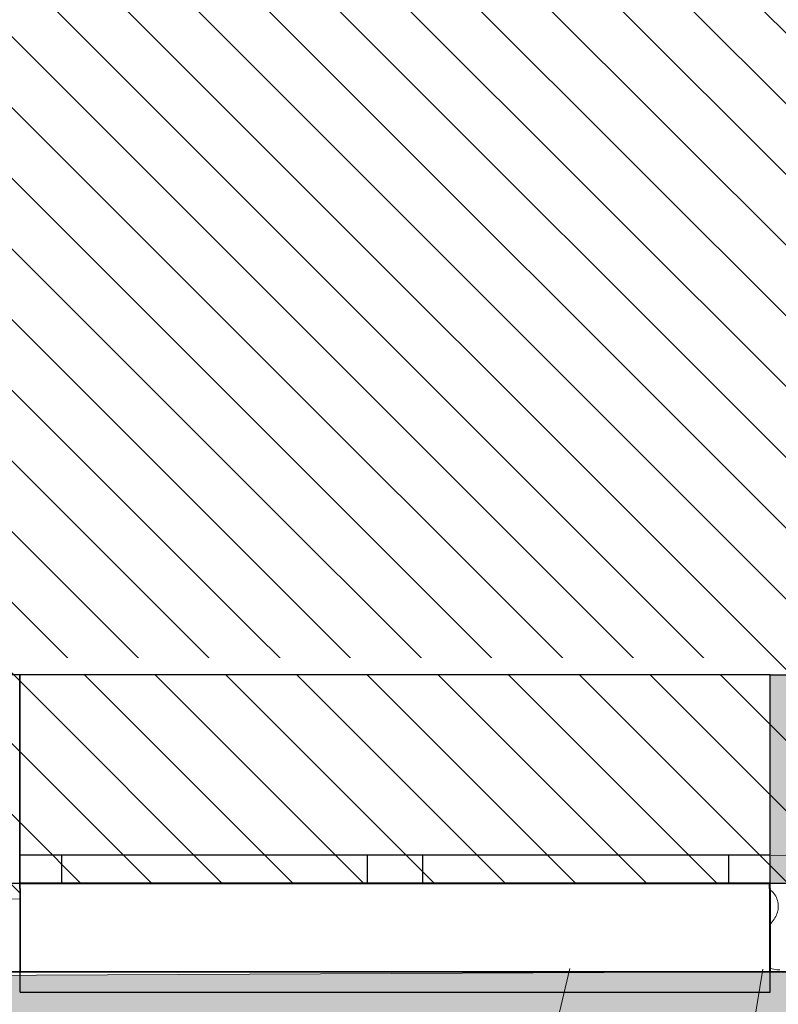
# Model space of a CAD drawing. Header units: millimetres. Extents: x -40276 to 214973, y -147941 to 35228.
# Tile 12 of 256: x -18851 to -17486, y 131 to 1904. Entities that reach past the tile are written whole.
import ezdxf

# ---------------------------------------------------------------- set-up
doc = ezdxf.new("R2010")
doc.units = ezdxf.units.MM
doc.header["$MEASUREMENT"] = 0
doc.linetypes.add('Wipeout_Contour', pattern=[1000, 0, -1000])
for name, color, linetype in [('1._POHLED ZÁPADNÍ_2_0_plochy', 7, 'Continuous'), ('1._POHLED ZÁPADNÍ_2_2D prvky - obecné', 7, 'Continuous'), ('1._POHLED ZÁPADNÍ_2_akustické prvky', 7, 'Continuous'), ('1._POHLED ZÁPADNÍ_2_Konstrukce - nosné', 7, 'Continuous'), ('1._POHLED ZÁPADNÍ_2_Nové_Konstrukce - nosné', 7, 'Continuous'), ('1._POHLED ZÁPADNÍ_2_Nové_Výplně – Řezové', 7, 'Continuous'), ('1._POHLED ZÁPADNÍ_2_Situace - terén', 7, 'Continuous'), ('1._POHLED ZÁPADNÍ_2_TZB - elektroinstalace', 7, 'Continuous'), ('1._POHLED ZÁPADNÍ_2_Výplně - Povrchové', 7, 'Continuous'), ('1._POHLED ZÁPADNÍ_2_Výplně – Řezové', 7, 'Continuous')]:
    doc.layers.add(name, color=color, linetype=linetype)
doc.linetypes.add('Elektřina - Elektrické vedení NN', pattern='A,0,[5,C.3 Koordinační situační výkres1.Shx,S=0.238095,R=0,X=0,Y=0.001199],-33,0', length=33)

# ---------------------------------------------------------------- blocks, each defined once
blk = doc.blocks.new('*X3', base_point=(-42174.7, -26223.7))
at = {"layer": '1._POHLED ZÁPADNÍ_2_Nové_Výplně – Řezové', "color": 21, "linetype": 'Continuous', "lineweight": 20, "true_color": 0xffaaaa}
for p, q in [((-17498.9, 336.6), (-17500.6, 338)), ((-17496.9, 334.8), (-17498.9, 336.6)), ((-17495, 332.8), (-17496.9, 334.8)), ((-17493.3, 330.6), (-17495, 332.8)), ((-17491.8, 328.4), (-17493.3, 330.6)), ((-17490.4, 326.1), (-17491.8, 328.4)), ((-17489.1, 323.6), (-17490.4, 326.1)), ((-17488.1, 321.1), (-17489.1, 323.6)), ((-17487.3, 318.5), (-17488.1, 321.1)), ((-17486.6, 315.9), (-17487.3, 318.5)), ((-17486.1, 313.2), (-17486.6, 315.9)), ((-17486.6, 299.7), (-17486.1, 302.4)), ((-17485.8, 310.5), (-17486.1, 313.2)), ((-17486.1, 302.4), (-17485.8, 305.1)), ((-17485.7, 307.8), (-17485.8, 310.5)), ((-17485.8, 305.1), (-17485.7, 307.8)), ((-17500.6, 275.2), (-17493.3, 285)), ((-17493.3, 285), (-17491.8, 287.2)), ((-17491.8, 287.2), (-17490.4, 289.5)), ((-17490.4, 289.5), (-17489.2, 292)), ((-17489.2, 292), (-17488.1, 294.5)), ((-17488.1, 294.5), (-17487.3, 297.1)), ((-17487.3, 297.1), (-17486.6, 299.7)), ((-17500.6, 196.6), (-17499, 195.9)), ((-17499, 195.9), (-17496.5, 195.1)), ((-17496.5, 195.1), (-17493.8, 194.4)), ((-17493.8, 194.4), (-17491.1, 193.9)), ((-17491.1, 193.9), (-17488.4, 193.6)), ((-17488.4, 193.6), (-17485.7, 193.5)), ((-17485.7, 193.5), (-17483, 193.6))]:
    blk.add_line(p, q, dxfattribs=at)

msp = doc.modelspace()

# ---------------------------------------------------------------- hatches: boundary and pattern name
at = {"layer": '1._POHLED ZÁPADNÍ_2_0_plochy', "linetype": 'Continuous', "lineweight": 0, "true_color": 0x725616}
msp.add_hatch(color=46, dxfattribs=at).paths.add_polyline_path([(-40276.1, 380), (-40276.1, -1043.7), (-26430.1, -1753.8), (-207.8, -1407.2, 0.378179), (2221.6, 744.4), (1454.6, 22244.4), (546.8, 28172), (-1346.6, 35227.5), (-3442.1, 35227.5), (-1029.2, 25664.9), (-238.4, 17796), (-239.2, 14109.2), (861.4, 14093.7), (783, 8563.1), (-240.5, 8577.6), (-242.4, 270.4), (-4572.2, 250.2), (-4572.6, 350.6), (-5872.7, 344.6), (-5872.2, 244.2), (-7761, 235.3), (-7759.9, 351.1), (-8809.8, 361.3), (-8811.1, 230.4), (-11400.3, 218.3), (-11400.4, 351.1), (-12450.4, 350.8), (-12450.3, 213.4), (-13471.2, 208.7), (-13473.3, 368.5), (-14863.3, 349.9), (-14861.3, 202.2), (-20482.2, 176), (-20484.8, 349.9), (-26651.8, 257.8), (-26680.1, 83.4), (-26744.6, -483.5), (-39550, 311.2)])
at = {"layer": '1._POHLED ZÁPADNÍ_2_0_plochy', "linetype": 'Continuous', "lineweight": 20, "true_color": 0xffaaaa}
h = msp.add_hatch(dxfattribs=at)
h.set_pattern_fill('Izolační_tvárnice_0002', color=21, style=0, pattern_type=2)
h.set_pattern_definition([(315, (-10360.18, 9405.31), (63.6396, 63.6396), [])])
h.paths.add_polyline_path([(-10906.3, 18690.2), (-10970.7, 9084.1), (-20311.4, 10009.9), (-20479.4, 269.7), (-242.3, 419.8), (-238.4, 17796)])
at = {"layer": '1._POHLED ZÁPADNÍ_2_Nové_Výplně – Řezové', "linetype": 'Continuous', "lineweight": 0, "true_color": 0xf2b2b2}
msp.add_hatch(color=9, dxfattribs=at).paths.add_polyline_path([(-18850.6, 724.7), (-18851.3, 349.7)])
at = {"layer": '1._POHLED ZÁPADNÍ_2_Výplně – Řezové', "linetype": 'Continuous', "lineweight": 13}
msp.add_hatch(color=254, dxfattribs=at).paths.add_polyline_path([(-17500.6, 349.7), (-16316.5, 349.7), (-16309.9, 724.7), (-17500.6, 724.7)])

# ---------------------------------------------------------------- linework, layer by layer
at = {"layer": '1._POHLED ZÁPADNÍ_2_0_plochy', "color": 7, "linetype": 'Continuous', "lineweight": 13, "flags": 128}
msp.add_lwpolyline([(-8811.1, 230.4), (-11400.3, 218.3), (-11400.4, 351.1), (-12450.4, 350.8), (-12450.3, 213.4), (-13471.2, 208.7), (-13473.3, 368.5), (-14863.3, 349.9), (-14861.3, 202.2), (-20482.2, 176), (-20484.8, 349.9), (-26651.8, 257.8)], dxfattribs=at)
at = {"layer": '1._POHLED ZÁPADNÍ_2_akustické prvky', "color": 1, "linetype": 'Continuous', "lineweight": 35}
msp.add_line((-18850.6, 189.7), (-20636.3, 189.7), dxfattribs=at)
at = {"layer": '1._POHLED ZÁPADNÍ_2_Konstrukce - nosné', "color": 7, "linetype": 'Continuous', "lineweight": 25}
for p, q in [((-18850.6, 399.7), (-18850.6, 724.7)), ((-17500.6, 399.7), (-17500.6, 724.7)), ((-18850.6, 349.7), (-18850.6, 399.7)), ((-17500.6, 349.7), (-17500.6, 399.7))]:
    msp.add_line(p, q, dxfattribs=at)
at = {"layer": '1._POHLED ZÁPADNÍ_2_Nové_Konstrukce - nosné', "color": 1, "linetype": 'Continuous', "lineweight": 25}
for p, q in [((-18775.6, 399.7), (-18850.6, 399.7)), ((-18225.6, 399.7), (-18775.6, 399.7)), ((-18175.6, 399.7), (-18225.6, 399.7)), ((-18125.6, 399.7), (-18175.6, 399.7)), ((-17575.6, 399.7), (-18125.6, 399.7)), ((-17500.6, 399.7), (-17575.6, 399.7)), ((-18850.6, 153.2), (-18850.6, 189.7)), ((-17500.6, 153.2), (-17500.6, 189.7)), ((-18850.6, 153.2), (-17500.6, 153.2))]:
    msp.add_line(p, q, dxfattribs=at)
at = {"layer": '1._POHLED ZÁPADNÍ_2_Situace - terén', "color": 8, "linetype": 'Continuous', "lineweight": 13, "flags": 128}
msp.add_lwpolyline([(-20481.5, 312.5), (-20481.5, 349.7), (-13608.2, 349.7)], close=True, dxfattribs=at)
at = {"layer": '1._POHLED ZÁPADNÍ_2_TZB - elektroinstalace', "color": 8, "linetype": 'Elektřina - Elektrické vedení NN', "lineweight": 20, "flags": 128}
for points in [[(-17498.6, 399.3), (-16754.5, 396.4)], [(-17860.9, 196.1), (-18017.3, -468.1), (-20676.8, -691.8), (-21145.6, -731.3), (-26476.2, -956.2), (-37523.3, -425.6), (-37481, 272.2), (-37680.4, 284.3), (-37879.7, 296.3), (-37922.5, -406.4), (-38501.5, -378.4), (-40276.1, -257.3)], [(-17883.1, 217.7), (-16383.2, 211.8)], [(-24.7, -22941.2), (-44.1, -22860.5), (-286.9, -20111.9), (-953.9, -17797.2), (-1300.1, -16374.7), (-3365.1, -14129.1), (-6534.2, -12350.7), (-14310.8, -10942.3), (-17434.3, -10569.2), (-17856.3, -10401.2), (-18171.1, -10145.6), (-17836.1, -1725.2), (-17513.4, 194.6)]]:
    msp.add_lwpolyline(points, dxfattribs=at)

# ---------------------------------------------------------------- next in the draw order: wipeouts: each hides what was drawn before it
at = {"color": 254, "linetype": 'Wipeout_Contour', "lineweight": 0, "ltscale": 72764.170866}
msp.add_wipeout([(-18850.6, 724.7), (-17501.3, 724.7), (-17501.3, 754.7), (-18850.6, 754.7)], dxfattribs=at).dxf.layer = '1._POHLED ZÁPADNÍ_2_Výplně - Povrchové'
at = {"color": 254, "linetype": 'Wipeout_Contour', "lineweight": 0, "ltscale": 72712.7726}
msp.add_wipeout([(-18850.6, 199.7), (-17501.3, 199.7), (-17501.3, 348.7), (-18850.6, 348.7)], dxfattribs=at).dxf.layer = '1._POHLED ZÁPADNÍ_2_Výplně - Povrchové'

# ---------------------------------------------------------------- next in the draw order: linework, layer by layer
at = {"layer": '1._POHLED ZÁPADNÍ_2_2D prvky - obecné', "color": 7, "linetype": 'Continuous', "lineweight": 25}
for p, q in [((-18850.6, 724.7), (-20099.9, 724.7)), ((-17500.6, 724.7), (-16309.9, 724.7)), ((-20481.5, 349.7), (-18850.6, 349.7))]:
    msp.add_line(p, q, dxfattribs=at)
at = {"layer": '1._POHLED ZÁPADNÍ_2_Konstrukce - nosné', "color": 7, "linetype": 'Continuous', "lineweight": 25}
for p, q in [((-18851.3, 499.7), (-18851.3, 724.7)), ((-18851.3, 724.7), (-18851.3, 549.7)), ((-18851.3, 499.7), (-18851.3, 724.7)), ((-18851.3, 349.7), (-18851.3, 499.7)), ((-18851.3, 499.7), (-18851.3, 349.7)), ((-18851.3, 349.7), (-18851.3, 499.7))]:
    msp.add_line(p, q, dxfattribs=at)
at = {"layer": '1._POHLED ZÁPADNÍ_2_Nové_Konstrukce - nosné', "color": 1, "linetype": 'Continuous', "lineweight": 25}
for p, q in [((-17500.6, 724.7), (-18850.6, 724.7)), ((-18850.6, 399.7), (-18850.6, 724.7)), ((-17500.6, 399.7), (-17500.6, 724.7)), ((-18850.6, 349.7), (-18850.6, 399.7)), ((-18850.6, 349.7), (-18850.6, 399.7)), ((-18775.6, 349.7), (-18775.6, 399.7)), ((-18225.6, 399.7), (-18225.6, 349.7)), ((-18125.6, 349.7), (-18125.6, 399.7)), ((-17575.6, 399.7), (-17575.6, 349.7)), ((-17500.6, 349.7), (-17500.6, 399.7)), ((-17500.6, 349.7), (-17500.6, 399.7)), ((-18851.3, 339.7), (-18851.3, 349.7)), ((-18851.3, 339.7), (-18851.3, 349.7)), ((-18851.3, 339.7), (-18851.3, 189.7)), ((-18851.3, 339.7), (-18851.3, 189.7)), ((-17500.6, 349.7), (-18850.6, 349.7)), ((-18850.6, 349.7), (-18775.6, 349.7)), ((-18850.6, 339.7), (-18850.6, 349.7)), ((-18850.6, 339.7), (-18850.6, 189.7)), ((-18775.6, 349.7), (-18225.6, 349.7)), ((-18225.6, 349.7), (-18175.6, 349.7)), ((-18175.6, 349.7), (-18125.6, 349.7)), ((-18125.6, 349.7), (-17575.6, 349.7)), ((-17575.6, 349.7), (-17500.6, 349.7))]:
    msp.add_line(p, q, dxfattribs=at)

# ---------------------------------------------------------------- next in the draw order: wipeouts: each hides what was drawn before it
at = {"color": 254, "linetype": 'Wipeout_Contour', "lineweight": 0, "ltscale": 84533.980082}
msp.add_wipeout([(-16009.9, 349.7), (-17500.6, 349.7), (-17500.6, 339.7), (-17500.6, 189.7), (-16009.9, 189.7)], dxfattribs=at).dxf.layer = '1._POHLED ZÁPADNÍ_2_Nové_Výplně – Řezové'

# ---------------------------------------------------------------- next in the draw order: linework, layer by layer
at = {"layer": '1._POHLED ZÁPADNÍ_2_2D prvky - obecné', "color": 7, "linetype": 'Continuous', "lineweight": 25}
msp.add_line((-17500.6, 349.7), (-14850.1, 349.7), dxfattribs=at)
at = {"layer": '1._POHLED ZÁPADNÍ_2_akustické prvky', "color": 1, "linetype": 'Continuous', "lineweight": 35}
msp.add_line((-14861.2, 189.3), (-17500.6, 189.7), dxfattribs=at)
at = {"layer": '1._POHLED ZÁPADNÍ_2_Nové_Konstrukce - nosné', "color": 1, "linetype": 'Continuous', "lineweight": 25}
for p, q in [((-18851.3, 349.7), (-17501.3, 349.7)), ((-17500.6, 349.7), (-18850.6, 349.7)), ((-17501.3, 339.7), (-17501.3, 349.7)), ((-17501.3, 339.7), (-17501.3, 189.7)), ((-17500.6, 339.7), (-17500.6, 349.7)), ((-17500.6, 339.7), (-17500.6, 349.7)), ((-17500.6, 339.7), (-17500.6, 189.7)), ((-17500.6, 339.7), (-17500.6, 189.7)), ((-18851.3, 189.7), (-17501.3, 189.7)), ((-17500.6, 189.7), (-18850.6, 189.7))]:
    msp.add_line(p, q, dxfattribs=at)

# ---------------------------------------------------------------- next in the draw order: block references
at = {"layer": '1._POHLED ZÁPADNÍ_2_0_plochy', "color": 9, "linetype": 'Continuous', "lineweight": 13}
msp.add_blockref('*X3', (-42174.7, -26223.7), dxfattribs=at)

doc.saveas('drawing.dxf')
